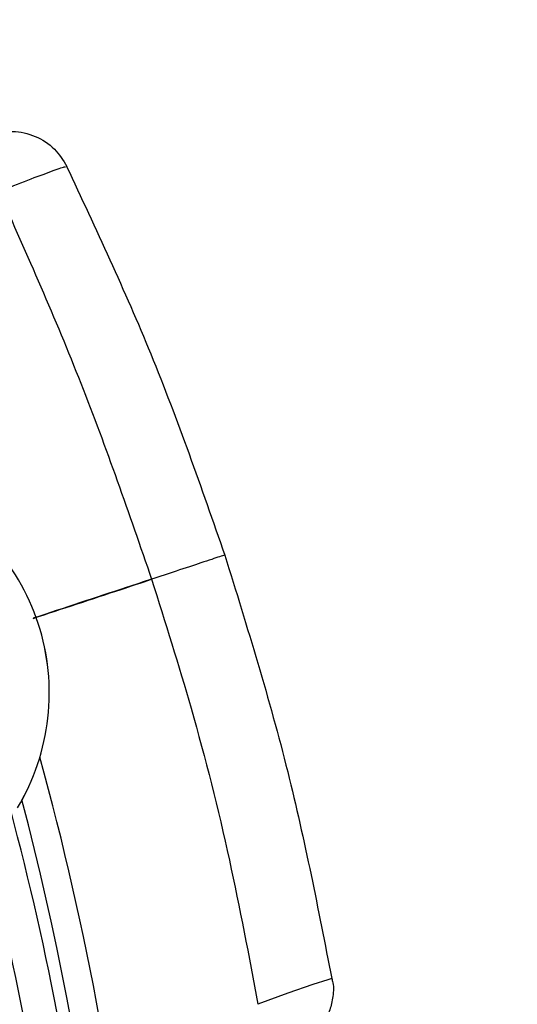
# Model space of a CAD drawing. Header units: inches. Extents: x 170 to 284, y 215 to 248.
# Tile 156 of 256: x 186.6575 to 186.6931, y 224.707 to 224.7773. Entities that reach past the tile are written whole.
import ezdxf

# ---------------------------------------------------------------- set-up
doc = ezdxf.new("R2010")
doc.units = ezdxf.units.IN
doc.header["$LTSCALE"] = 0.25
doc.header["$MEASUREMENT"] = 0
doc.layers.add('ANNOTATIONS', color=1, linetype='Continuous')
doc.layers.add('RH BENCH MOUNT', color=7, linetype='Continuous')
doc.styles.add('ARIAL', font='arial.ttf', dxfattribs={"height": 0.09375})
doc.dimstyles.new('STANDARD$0', dxfattribs={"dimtxt": 0.09375, "dimasz": 0.09375, "dimexe": 0.03125, "dimexo": 0.046875, "dimgap": 0.09, "dimtad": 0, "dimtih": 1, "dimtoh": 1, "dimdec": 4, "dimzin": 0, "dimdsep": 46, "dimtxsty": 'ARIAL', "dimcen": 0.09, "dimadec": 0, "dimazin": 0, "dimtfac": 1, "dimtdec": 4, "dimtofl": 0, "dimtmove": 0, "dimatfit": 1, "dimfxl": 1, "dimtolj": 1, "dimtzin": 0, "dimarcsym": 0})
pattern_1 = [(45, (176.0482515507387, 218.320867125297), (-0.03026527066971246, 0.03026527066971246), [])]

# ---------------------------------------------------------------- blocks, each defined once
blk = doc.blocks.new('*D120')
at = {"layer": 'ANNOTATIONS', "color": 0, "lineweight": -2, "transparency": 16777216}
for p, q in [((185.9197219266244, 225.4792255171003), (185.9197219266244, 226.2131025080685)), ((187.1533699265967, 224.4696948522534), (187.1533699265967, 226.2131025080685)), ((186.0134719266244, 226.1818525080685), (186.226271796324, 226.1818525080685)), ((187.0596199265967, 226.1818525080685), (186.846820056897, 226.1818525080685))]:
    blk.add_line(p, q, dxfattribs=at)
at = {"layer": 'ANNOTATIONS', "color": 0, "transparency": 16777216}
for points in [[(186.0134719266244, 226.1974775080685), (186.0134719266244, 226.1662275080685), (185.9197219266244, 226.1818525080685)], [(187.0596199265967, 226.1974775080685), (187.0596199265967, 226.1662275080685), (187.1533699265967, 226.1818525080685)]]:
    blk.add_solid(points, dxfattribs=at)
at = {"layer": 'defpoints', "color": 0, "transparency": 16777216}
for p in [(187.1533699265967, 226.1818525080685), (185.9197219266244, 225.4323505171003), (187.1533699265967, 224.4228198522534)]:
    blk.add_point(p, dxfattribs=at)
at = {"layer": 'ANNOTATIONS', "color": 0, "transparency": 16777216, "insert": (186.5365459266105, 226.1818525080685), "char_height": 0.09375, "attachment_point": 5, "style": 'ARIAL'}
blk.add_mtext('\\A1;DIM "A"', dxfattribs=at)

msp = doc.modelspace()

# ---------------------------------------------------------------- hatches: boundary and pattern name
at = {"layer": 'RH BENCH MOUNT'}
h = msp.add_hatch(dxfattribs=at)
h.set_pattern_fill('ANSI31', color=256, scale=0.34241245, style=0)
h.set_pattern_definition(pattern_1)
edge = h.paths.add_edge_path(flags=0)
edge.add_line((186.4076545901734, 225.0520000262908), (186.0652421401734, 225.0520000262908))
edge.add_line((186.0652421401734, 225.0520000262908), (186.0652421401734, 225.0562801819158))
edge.add_line((186.0652421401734, 225.0562801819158), (186.4076545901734, 225.0562801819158))
edge.add_arc((186.4076545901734, 224.6453852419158), 0.4108949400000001, 269.9999999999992, 450, ccw=False)
edge.add_line((186.4076545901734, 224.2344903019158), (186.3348919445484, 224.2344903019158))
edge.add_line((186.3348919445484, 224.2344903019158), (186.3348919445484, 224.2387704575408))
edge.add_line((186.3348919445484, 224.2387704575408), (186.4076545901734, 224.2387704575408))
edge.add_arc((186.4076545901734, 224.6453852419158), 0.406614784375, 270, 450.0000000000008)
h = msp.add_hatch(dxfattribs=at)
h.set_pattern_fill('ANSI31', color=256, scale=0.34241245, angle=2.8e-322, style=0)
h.set_pattern_definition(pattern_1)
edge = h.paths.add_edge_path(flags=0)
edge.add_arc((186.5959595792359, 224.8095885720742), 0.001712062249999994, 288.1322229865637, 310.3426432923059)
edge.add_line((186.5970678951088, 224.8082836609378), (186.5986306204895, 224.8064437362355))
edge.add_arc((186.5959595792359, 224.8095885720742), 0.004126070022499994, 288.1322229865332, 310.3426432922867, ccw=False)
edge.add_arc((186.5931889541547, 224.8180491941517), 0.01302879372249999, 239.6083903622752, 288.1322229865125, ccw=False)
edge.add_arc((186.5962436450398, 224.8223643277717), 0.01830194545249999, 198.1322229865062, 238.19359599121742, ccw=False)
edge.add_arc((186.5900283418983, 224.820328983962), 0.01176186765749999, 130.2730806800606, 198.1322229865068, ccw=False)
edge.add_arc((186.5932209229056, 224.8179515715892), 0.01566536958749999, 433.3892910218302, 493.5630227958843, ccw=False)
edge.add_arc((186.5907677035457, 224.8086089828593), 0.02532140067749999, 410.98647118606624, 434.1131563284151, ccw=False)
edge.add_arc((186.5965303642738, 224.8171977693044), 0.01504902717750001, 370.2879413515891, 407.4468726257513, ccw=False)
edge.add_arc((186.5843024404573, 224.8145986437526), 0.02754708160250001, 291.4407261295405, 371.0647967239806, ccw=False)
edge.add_arc((186.5986255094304, 224.7813129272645), 0.008748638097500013, 479.0908419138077, 626.0736552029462)
edge.add_arc((186.5991570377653, 224.7158754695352), 0.05672062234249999, 377.70285871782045, 451.14212272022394, ccw=False)
edge.add_arc((186.4490609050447, 224.6654619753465), 0.2150521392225, 361.5582505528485, 378.3382766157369, ccw=False)
edge.add_arc((186.635186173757, 224.6715385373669), 0.02884824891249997, 303.2910664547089, 359.5459797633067, ccw=False)
edge.add_arc((186.6686272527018, 224.6250930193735), 0.0284373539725, 488.2528168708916, 541.8512905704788)
edge.add_arc((186.6551243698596, 224.6250669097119), 0.01494630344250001, 183.423663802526, 238.6794151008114)
edge.add_arc((186.6578136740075, 224.6278572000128), 0.0187470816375, 236.0900975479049, 269.5718389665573)
edge.add_arc((186.6572010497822, 224.6225762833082), 0.0134739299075, 272.0097804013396, 310.4058687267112)
edge.add_arc((186.6618261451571, 224.6167046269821), 0.006011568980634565, 313.1147555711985, 333.8497966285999)
edge.add_arc((186.6502603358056, 224.6205556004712), 0.01816498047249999, 339.0314830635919, 378.1322229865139)
edge.add_arc((186.65712645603, 224.6228040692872), 0.01094007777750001, 378.1322229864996, 468.1322229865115)
edge.add_arc((186.6543025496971, 224.6314273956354), 0.001866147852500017, 468.1322229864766, 483.774469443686)
edge.add_line((186.6532651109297, 224.6329785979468), (186.6519231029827, 224.634985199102))
edge.add_arc((186.6543025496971, 224.6314273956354), 0.004280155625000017, 468.13222298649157, 483.7744694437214, ccw=False)
edge.add_arc((186.65712645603, 224.6228040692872), 0.01335408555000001, 378.1322229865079, 468.13222298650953, ccw=False)
edge.add_arc((186.6502603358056, 224.6205556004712), 0.020578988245, 338.7435812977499, 378.13222298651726, ccw=False)
edge.add_arc((186.6618261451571, 224.6167046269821), 0.008425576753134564, 312.7098901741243, 334.631933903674, ccw=False)
edge.add_arc((186.6572010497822, 224.6225762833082), 0.01588793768, 271.82252524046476, 310.60280367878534, ccw=False)
edge.add_arc((186.6578136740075, 224.6278572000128), 0.02116108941, 236.2367537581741, 269.7093947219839, ccw=False)
edge.add_arc((186.6551243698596, 224.6250669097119), 0.01736031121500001, 183.3124711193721, 238.498076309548, ccw=False)
edge.add_arc((186.6686272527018, 224.6250930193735), 0.030851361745, 128.0503802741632, 181.9117605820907, ccw=False)
edge.add_arc((186.635186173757, 224.6715385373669), 0.02643424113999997, 303.0739325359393, 359.4558360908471)
edge.add_arc((186.4490609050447, 224.6654619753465), 0.21263813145, 361.5698914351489, 378.3419125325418)
edge.add_arc((186.5991570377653, 224.7158754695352), 0.05430661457, 377.6888496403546, 451.2467578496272)
edge.add_arc((186.5986255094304, 224.7813129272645), 0.01116264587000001, 118.193261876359, 266.66131017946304, ccw=False)
edge.add_arc((186.5843024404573, 224.8145986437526), 0.02513307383, 291.1036231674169, 371.1028807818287)
edge.add_arc((186.5965303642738, 224.8171977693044), 0.01263501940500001, 370.2152702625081, 407.1149197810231)
edge.add_arc((186.5907677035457, 224.8086089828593), 0.022907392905, 411.1765293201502, 434.1519381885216)
edge.add_arc((186.5932209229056, 224.8179515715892), 0.01325136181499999, 433.3244634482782, 493.8674727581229)
edge.add_arc((186.5900283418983, 224.820328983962), 0.009347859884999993, 489.8547471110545, 558.132222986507)
edge.add_arc((186.5962436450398, 224.8223643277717), 0.01588793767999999, 198.1322229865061, 238.0844018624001)
edge.add_arc((186.5931889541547, 224.8180491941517), 0.01061478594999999, 239.7667243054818, 288.1322229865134)

# ---------------------------------------------------------------- linework, layer by layer
at = {"layer": 'RH BENCH MOUNT', "flags": 128}
msp.add_lwpolyline([(186.6798083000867, 224.7088383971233), (186.6795251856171, 224.7087453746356), (186.6784622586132, 224.7083979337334), (186.6766705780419, 224.7077814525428), (186.6745319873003, 224.7069872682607), (186.6745319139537, 224.7069872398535), (186.6745319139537, 224.7069872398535)], dxfattribs=at)
at = {"layer": 'RH BENCH MOUNT'}
for centre, radius, start, end in [((186.4076545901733, 224.6453852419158), 0.4141273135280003, 352.8366800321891, 90), ((186.4076545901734, 224.6453852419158), 0.406614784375, 3.124885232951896, 90), ((186.6436827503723, 224.7292298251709), 0.01593228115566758, 328.9616997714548, 67.27654169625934), ((186.6436842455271, 224.7292303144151), 0.01593228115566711, 328.9616997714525, 67.2765416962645), ((186.4490609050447, 224.6654619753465), 0.2150521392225, 1.558250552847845, 18.3382766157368), ((186.4490609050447, 224.6654619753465), 0.2126381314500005, 1.56989143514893, 18.34191253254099), ((186.4486637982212, 224.6667877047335), 0.2180957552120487, 5.31144618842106, 15.38515762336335), ((186.4486637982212, 224.6667877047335), 0.2160622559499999, 359.2252016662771, 14.69152912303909)]:
    msp.add_arc(centre, radius, start, end, dxfattribs=at)
for points, knots in [([(186.6554682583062, 224.769117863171), (186.6559754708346, 224.7692287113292), (186.6570245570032, 224.769457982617), (186.6586418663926, 224.7690719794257), (186.6600435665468, 224.7681877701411), (186.6606049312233, 224.767282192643), (186.6608765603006, 224.7668440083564)], [0, 0, 0, 0, 0.2415860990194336, 0.4996813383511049, 0.75790942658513, 0.9999999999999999, 0.9999999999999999, 0.9999999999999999, 0.9999999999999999]), ([(186.6560040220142, 224.7650515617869), (186.6567250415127, 224.7653358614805), (186.6581761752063, 224.7659080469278), (186.6598149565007, 224.7665209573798), (186.660772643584, 224.7668533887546), (186.6607781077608, 224.7668185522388), (186.6607802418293, 224.7668049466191)], [0, 0, 0, 0, 0.2719162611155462, 0.5472623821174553, 0.8231804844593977, 1, 1, 1, 1]), ([(186.660854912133, 224.7668385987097), (186.66293384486, 224.7624070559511), (186.6671810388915, 224.7533535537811), (186.6704757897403, 224.7439056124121), (186.6721578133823, 224.7390822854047)], [0, 0, 0, 0, 0.4894838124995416, 1, 1, 1, 1]), ([(186.6560039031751, 224.7650518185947), (186.6580243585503, 224.7605150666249), (186.6620615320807, 224.7514499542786), (186.6653072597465, 224.7420522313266), (186.666928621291, 224.7373577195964)], [0, 0, 0, 0, 0.5004628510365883, 1, 1, 1, 1]), ([(186.6721186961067, 224.7390693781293), (186.672123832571, 224.7390711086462), (186.6721380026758, 224.7390758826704), (186.6717243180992, 224.7389395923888), (186.6706465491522, 224.7385842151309), (186.6688512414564, 224.7379920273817), (186.6675269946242, 224.7375551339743), (186.666928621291, 224.7373577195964)], [0, 0, 0, 0, 0.09013511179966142, 0.2486582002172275, 0.5414135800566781, 0.792783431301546, 1, 1, 1, 1]), ([(186.6721608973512, 224.7390729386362), (186.6737565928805, 224.7339357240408), (186.6768449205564, 224.7239930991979), (186.6788385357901, 224.7137752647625), (186.6798020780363, 224.708836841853)], [0, 0, 0, 0, 0.5166859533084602, 1, 1, 1, 1]), ([(186.6669286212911, 224.7373577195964), (186.6663227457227, 224.737158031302), (186.6634975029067, 224.7362268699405), (186.6606728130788, 224.7352958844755), (186.6584538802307, 224.7345645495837)], [0, 0, 0, 0, 0.2144507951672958, 0.9999999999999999, 0.9999999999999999, 0.9999999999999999, 0.9999999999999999]), ([(186.6584575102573, 224.734555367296), (186.6605575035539, 224.7352475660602), (186.6633819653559, 224.7361785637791), (186.6662070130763, 224.7371097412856), (186.6669316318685, 224.7373485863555)], [0, 0, 0, 0, 0.7435021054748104, 1, 1, 1, 1]), ([(186.666931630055, 224.7373485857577), (186.6678991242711, 224.7342852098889), (186.6699900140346, 224.7276648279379), (186.6725453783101, 224.7175312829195), (186.6738836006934, 224.7104262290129), (186.6745313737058, 224.7069869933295)], [0, 0, 0, 0, 0.3076441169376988, 0.6648617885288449, 1, 1, 1, 1]), ([(186.6485517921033, 224.731286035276), (186.6499378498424, 224.7267360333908), (186.6527171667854, 224.7176123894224), (186.6556406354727, 224.7035131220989), (186.6577591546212, 224.6891495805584), (186.6583124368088, 224.6794355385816), (186.6585897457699, 224.6745667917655)], [0, 0, 0, 0, 0.2468628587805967, 0.4950083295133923, 0.7468945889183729, 1, 1, 1, 1]), ([(186.6580454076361, 224.6749023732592), (186.6578413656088, 224.6786554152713), (186.6574326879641, 224.6861724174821), (186.6560543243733, 224.6973808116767), (186.6541052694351, 224.7085094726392), (186.6516522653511, 224.7192480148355), (186.6495816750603, 224.7261965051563), (186.6485875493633, 224.7295325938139)], [0, 0, 0, 0, 0.2027568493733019, 0.4061035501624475, 0.608860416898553, 0.8122072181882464, 0.9999999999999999, 0.9999999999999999, 0.9999999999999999, 0.9999999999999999]), ([(186.6798018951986, 224.7088367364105), (186.6798314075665, 224.7087344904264), (186.6799640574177, 224.7082749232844), (186.6798942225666, 224.7074520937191), (186.6796618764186, 224.7064976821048), (186.6792750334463, 224.7057244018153), (186.6788350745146, 224.7051325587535), (186.6784041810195, 224.7047066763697), (186.678037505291, 224.7044230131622), (186.6777760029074, 224.7042546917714), (186.6776282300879, 224.7041704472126), (186.6775698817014, 224.7041388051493), (186.6775567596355, 224.7041317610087), (186.6775492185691, 224.7041277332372), (186.6775466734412, 224.7041263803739), (186.6775453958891, 224.7041257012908)], [0, 0, 0, 0, 0.05652103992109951, 0.2540462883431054, 0.4273552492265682, 0.5794983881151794, 0.7104459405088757, 0.8185506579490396, 0.9012506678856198, 0.9564155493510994, 0.985042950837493, 0.9903528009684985, 0.993469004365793, 0.9967217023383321, 1, 1, 1, 1])]:
    msp.add_open_spline(points, degree=3, knots=knots, dxfattribs=at)

# ---------------------------------------------------------------- dimensions: what is measured, and where the dimension line sits
at = {"layer": 'ANNOTATIONS'}
dim = msp.add_linear_dim(base=(187.1533699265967, 226.1818525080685), p1=(185.9197219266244, 225.4323505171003), p2=(187.1533699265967, 224.4228198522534), text='DIM "A"', dimstyle='STANDARD$0', dxfattribs=at)
dim.commit()
dim.dimension.update_dxf_attribs({"geometry": '*D120', "text_midpoint": (186.5365459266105, 226.1818525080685)})

doc.saveas('drawing.dxf')
